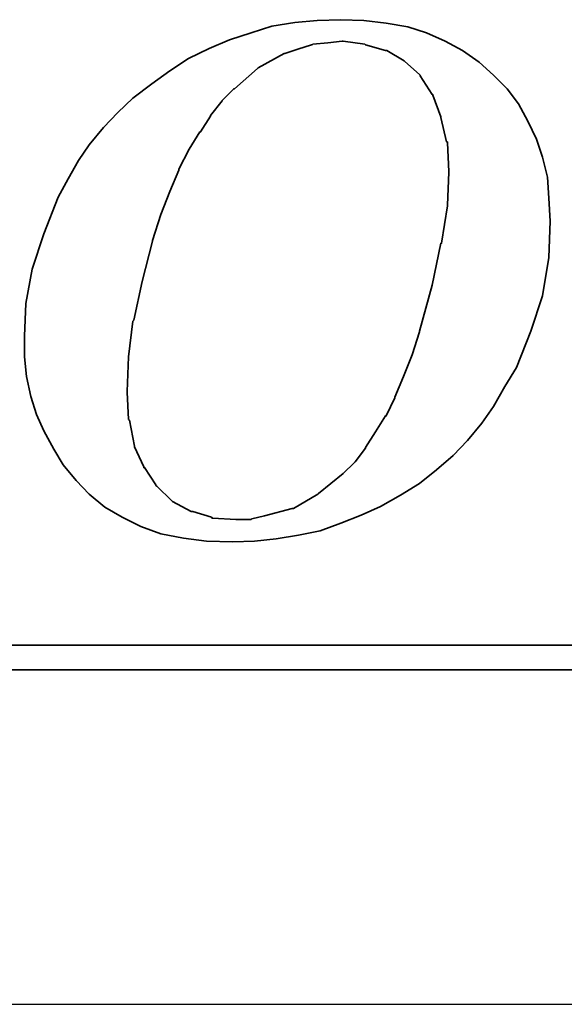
# Model space of a CAD drawing. Header units: inches. Extents: x -202 to 3216, y -974 to 737.
# Tile 46 of 54: x 341.4 to 347.74, y 229.72 to 241.19. Entities that reach past the tile are written whole.
import ezdxf
from ezdxf.lldxf.tags import DXFTag

# ---------------------------------------------------------------- set-up
doc = ezdxf.new("R2010")
doc.units = ezdxf.units.IN
doc.header["$LTSCALE"] = 2
doc.header["$MEASUREMENT"] = 0
for name, color, linetype in [('CL', 1, 'CENTER'), ('DIM', 4, 'Continuous'), ('layer 1', 7, 'Continuous')]:
    doc.layers.add(name, color=color, linetype=linetype)
tags = doc.linetypes.add('CENTER', pattern=[2, 1.25, -0.25, 0.25, -0.25]).pattern_tags.tags
tags[10:11] = [DXFTag(74, 4), DXFTag(75, 0), DXFTag(340, '0'), DXFTag(46, 0.0), DXFTag(50, 0.0), DXFTag(44, 0.0), DXFTag(45, 0.0)]
tags[8:9] = [DXFTag(74, 4), DXFTag(75, 0), DXFTag(340, '0'), DXFTag(46, 0.0), DXFTag(50, 0.0), DXFTag(44, 0.0), DXFTag(45, 0.0)]
tags[6:7] = [DXFTag(74, 4), DXFTag(75, 0), DXFTag(340, '0'), DXFTag(46, 0.0), DXFTag(50, 0.0), DXFTag(44, 0.0), DXFTag(45, 0.0)]
tags[4:5] = [DXFTag(74, 4), DXFTag(75, 0), DXFTag(340, '0'), DXFTag(46, 0.0), DXFTag(50, 0.0), DXFTag(44, 0.0), DXFTag(45, 0.0)]

# ---------------------------------------------------------------- blocks, each defined once
blk = doc.blocks.new('TBI MOTION logo(完整正式版)')
at = {"layer": 'layer 1', "color": 22, "lineweight": 35}
for points, knots in [([(35.79625, -6.98375), (35.79625, -6.98375), (36.23125, -7.43875), (36.23125, -7.43875), (36.23125, -7.43875), (36.23125, -7.43875), (36.75625, -7.87125), (36.75625, -7.87125), (36.75625, -7.87125), (36.75625, -7.87125), (37.33125, -8.20375), (37.33125, -8.20375), (37.33125, -8.20375), (37.33125, -8.20375), (37.95625, -8.51875), (37.95625, -8.51875), (37.95625, -8.51875), (37.95625, -8.51875), (38.62625, -8.75875), (38.62625, -8.75875), (38.62625, -8.75875), (38.62625, -8.75875), (39.37125, -8.90375), (39.37125, -8.90375), (39.37125, -8.90375), (39.37125, -8.90375), (40.14125, -8.99875), (40.14125, -8.99875), (40.14125, -8.99875), (40.14125, -8.99875), (41.02625, -9.02375), (41.02625, -9.02375), (41.02625, -9.02375), (41.02625, -9.02375), (41.74625, -8.99875), (41.74625, -8.99875), (41.74625, -8.99875), (41.74625, -8.99875), (42.46625, -8.92375), (42.46625, -8.92375), (42.46625, -8.92375), (42.46625, -8.92375), (43.21125, -8.80625), (43.21125, -8.80625), (43.21125, -8.80625), (43.21125, -8.80625), (43.93125, -8.66375), (43.93125, -8.66375), (43.93125, -8.66375), (43.93125, -8.66375), (44.62625, -8.39875), (44.62625, -8.39875), (44.62625, -8.39875), (44.62625, -8.39875), (45.29625, -8.13375), (45.29625, -8.13375), (45.29625, -8.13375), (45.29625, -8.13375), (45.94625, -7.84375), (45.94625, -7.84375), (45.94625, -7.84375), (45.94625, -7.84375), (46.61625, -7.46375), (46.61625, -7.46375), (46.61625, -7.46375), (46.61625, -7.46375), (47.24125, -7.07875), (47.24125, -7.07875), (47.24125, -7.07875), (47.24125, -7.07875), (47.81625, -6.62375), (47.81625, -6.62375), (47.81625, -6.62375), (47.81625, -6.62375), (48.36875, -6.14375), (48.36875, -6.14375), (48.36875, -6.14375), (48.36875, -6.14375), (48.84625, -5.64125), (48.84625, -5.64125), (48.84625, -5.64125), (48.84625, -5.64125), (49.32625, -5.06375), (49.32625, -5.06375), (49.32625, -5.06375), (49.32625, -5.06375), (49.71125, -4.51374), (49.71125, -4.51374), (49.71125, -4.51374), (49.71125, -4.51374), (50.09625, -3.83874), (50.09625, -3.83874), (50.09625, -3.83874), (50.09625, -3.83874), (50.48125, -3.21374), (50.48125, -3.21374), (50.48125, -3.21374), (50.48125, -3.21374), (50.96125, -1.99125), (50.96125, -1.99125), (50.96125, -1.99125), (50.96125, -1.99125), (51.34375, -0.81875), (51.34375, -0.81875), (51.34375, -0.81875), (51.34375, -0.81875), (51.56125, 0.45624), (51.56125, 0.45624), (51.56125, 0.45624), (51.56125, 0.45624), (51.60625, 1.67624), (51.60625, 1.67624), (51.60625, 1.67624), (51.60625, 1.67624), (51.56125, 2.44625), (51.56125, 2.44625), (51.56125, 2.44625), (51.56125, 2.44625), (51.51125, 3.14125), (51.51125, 3.14125), (51.51125, 3.14125), (51.51125, 3.14125), (51.34375, 3.81125), (51.34375, 3.81125), (51.34375, 3.81125), (51.34375, 3.81125), (51.15125, 4.41125), (51.15125, 4.41125), (51.15125, 4.41125), (51.15125, 4.41125), (50.86125, 5.01125), (50.86125, 5.01125), (50.86125, 5.01125), (50.86125, 5.01125), (50.55125, 5.58875), (50.55125, 5.58875), (50.55125, 5.58875), (50.55125, 5.58875), (50.16625, 6.09125), (50.16625, 6.09125), (50.16625, 6.09125), (50.16625, 6.09125), (49.71125, 6.54875), (49.71125, 6.54875), (49.71125, 6.54875), (49.71125, 6.54875), (49.23125, 6.98125), (49.23125, 6.98125), (49.23125, 6.98125), (49.23125, 6.98125), (48.67875, 7.36625), (48.67875, 7.36625), (48.67875, 7.36625), (48.67875, 7.36625), (48.10375, 7.67625), (48.10375, 7.67625), (48.10375, 7.67625), (48.10375, 7.67625), (47.48125, 7.96375), (47.48125, 7.96375), (47.48125, 7.96375), (47.48125, 7.96375), (46.85625, 8.15625), (46.85625, 8.15625), (46.85625, 8.15625), (46.85625, 8.15625), (46.13625, 8.27624), (46.13625, 8.27624), (46.13625, 8.27624), (46.13625, 8.27624), (45.39125, 8.37125), (45.39125, 8.37125), (45.39125, 8.37125), (45.39125, 8.37125), (44.62625, 8.39624), (44.62625, 8.39624), (44.62625, 8.39624), (44.62625, 8.39624), (43.83625, 8.37125), (43.83625, 8.37125), (43.83625, 8.37125), (43.83625, 8.37125), (43.09125, 8.30125), (43.09125, 8.30125), (43.09125, 8.30125), (43.09125, 8.30125), (42.32125, 8.18125), (42.32125, 8.18125), (42.32125, 8.18125), (42.32125, 8.18125), (41.62875, 7.96375), (41.62875, 7.96375), (41.62875, 7.96375), (41.62875, 7.96375), (40.90625, 7.72625), (40.90625, 7.72625), (40.90625, 7.72625), (40.90625, 7.72625), (40.23624, 7.43625), (40.23624, 7.43625), (40.23624, 7.43625), (40.23624, 7.43625), (39.54124, 7.10125), (39.54124, 7.10125), (39.54124, 7.10125), (39.54124, 7.10125), (38.91625, 6.69125), (38.91625, 6.69125), (38.91625, 6.69125), (38.91625, 6.69125), (38.31625, 6.26125), (38.31625, 6.26125), (38.31625, 6.26125), (38.31625, 6.26125), (37.69125, 5.78125), (37.69125, 5.78125), (37.69125, 5.78125), (37.69125, 5.78125), (37.18625, 5.30125), (37.18625, 5.30125), (37.18625, 5.30125), (37.18625, 5.30125), (36.70625, 4.79624), (36.70625, 4.79624), (36.70625, 4.79624), (36.70625, 4.79624), (36.23125, 4.22125), (36.23125, 4.22125), (36.23125, 4.22125), (36.23125, 4.22125), (35.87124, 3.69375), (35.87124, 3.69375), (35.87124, 3.69375), (35.87124, 3.69375), (35.53125, 3.09125), (35.53125, 3.09125), (35.53125, 3.09125), (35.53125, 3.09125), (35.19875, 2.47125), (35.19875, 2.47125), (35.19875, 2.47125), (35.19875, 2.47125), (34.71625, 1.24625), (34.71625, 1.24625), (34.71625, 1.24625), (34.71625, 1.24625), (34.33125, 0.06874), (34.33125, 0.06874), (34.33125, 0.06874), (34.33125, 0.06874), (34.11625, -1.07875), (34.11625, -1.07875), (34.11625, -1.07875), (34.11625, -1.07875), (34.07125, -2.15875), (34.07125, -2.15875), (34.07125, -2.15875), (34.07125, -2.15875), (34.07125, -2.85375), (34.07125, -2.85375), (34.07125, -2.85375), (34.07125, -2.85375), (34.14125, -3.50375), (34.14125, -3.50375), (34.14125, -3.50375), (34.14125, -3.50375), (34.28625, -4.17375), (34.28625, -4.17375), (34.28625, -4.17375), (34.28625, -4.17375), (34.47625, -4.77624), (34.47625, -4.77624), (34.47625, -4.77624), (34.47625, -4.77624), (34.71625, -5.32625), (34.71625, -5.32625), (34.71625, -5.32625), (34.71625, -5.32625), (35.05375, -5.92875), (35.05375, -5.92875), (35.05375, -5.92875), (35.05375, -5.92875), (35.36375, -6.45375), (35.36375, -6.45375), (35.36375, -6.45375), (35.36375, -6.45375), (35.79625, -6.98375), (35.79625, -6.98375)], [0, 0, 0, 0, 0.01388889, 0.01388889, 0.01388889, 0.01388889, 0.02777778, 0.02777778, 0.02777778, 0.02777778, 0.04166667, 0.04166667, 0.04166667, 0.04166667, 0.05555556, 0.05555556, 0.05555556, 0.05555556, 0.06944444, 0.06944444, 0.06944444, 0.06944444, 0.08333333, 0.08333333, 0.08333333, 0.08333333, 0.09722222, 0.09722222, 0.09722222, 0.09722222, 0.11111111, 0.11111111, 0.11111111, 0.11111111, 0.125, 0.125, 0.125, 0.125, 0.13888889, 0.13888889, 0.13888889, 0.13888889, 0.15277778, 0.15277778, 0.15277778, 0.15277778, 0.16666667, 0.16666667, 0.16666667, 0.16666667, 0.18055556, 0.18055556, 0.18055556, 0.18055556, 0.19444444, 0.19444444, 0.19444444, 0.19444444, 0.20833333, 0.20833333, 0.20833333, 0.20833333, 0.22222222, 0.22222222, 0.22222222, 0.22222222, 0.23611111, 0.23611111, 0.23611111, 0.23611111, 0.25, 0.25, 0.25, 0.25, 0.26388889, 0.26388889, 0.26388889, 0.26388889, 0.27777778, 0.27777778, 0.27777778, 0.27777778, 0.29166667, 0.29166667, 0.29166667, 0.29166667, 0.30555556, 0.30555556, 0.30555556, 0.30555556, 0.31944444, 0.31944444, 0.31944444, 0.31944444, 0.33333333, 0.33333333, 0.33333333, 0.33333333, 0.34722222, 0.34722222, 0.34722222, 0.34722222, 0.36111111, 0.36111111, 0.36111111, 0.36111111, 0.375, 0.375, 0.375, 0.375, 0.38888889, 0.38888889, 0.38888889, 0.38888889, 0.40277778, 0.40277778, 0.40277778, 0.40277778, 0.41666667, 0.41666667, 0.41666667, 0.41666667, 0.43055556, 0.43055556, 0.43055556, 0.43055556, 0.44444444, 0.44444444, 0.44444444, 0.44444444, 0.45833333, 0.45833333, 0.45833333, 0.45833333, 0.47222222, 0.47222222, 0.47222222, 0.47222222, 0.48611111, 0.48611111, 0.48611111, 0.48611111, 0.5, 0.5, 0.5, 0.5, 0.51388889, 0.51388889, 0.51388889, 0.51388889, 0.52777778, 0.52777778, 0.52777778, 0.52777778, 0.54166667, 0.54166667, 0.54166667, 0.54166667, 0.55555556, 0.55555556, 0.55555556, 0.55555556, 0.56944444, 0.56944444, 0.56944444, 0.56944444, 0.58333333, 0.58333333, 0.58333333, 0.58333333, 0.59722222, 0.59722222, 0.59722222, 0.59722222, 0.61111111, 0.61111111, 0.61111111, 0.61111111, 0.625, 0.625, 0.625, 0.625, 0.63888889, 0.63888889, 0.63888889, 0.63888889, 0.65277778, 0.65277778, 0.65277778, 0.65277778, 0.66666667, 0.66666667, 0.66666667, 0.66666667, 0.68055556, 0.68055556, 0.68055556, 0.68055556, 0.69444444, 0.69444444, 0.69444444, 0.69444444, 0.70833333, 0.70833333, 0.70833333, 0.70833333, 0.72222222, 0.72222222, 0.72222222, 0.72222222, 0.73611111, 0.73611111, 0.73611111, 0.73611111, 0.75, 0.75, 0.75, 0.75, 0.76388889, 0.76388889, 0.76388889, 0.76388889, 0.77777778, 0.77777778, 0.77777778, 0.77777778, 0.79166667, 0.79166667, 0.79166667, 0.79166667, 0.80555556, 0.80555556, 0.80555556, 0.80555556, 0.81944444, 0.81944444, 0.81944444, 0.81944444, 0.83333333, 0.83333333, 0.83333333, 0.83333333, 0.84722222, 0.84722222, 0.84722222, 0.84722222, 0.86111111, 0.86111111, 0.86111111, 0.86111111, 0.875, 0.875, 0.875, 0.875, 0.88888889, 0.88888889, 0.88888889, 0.88888889, 0.90277778, 0.90277778, 0.90277778, 0.90277778, 0.91666667, 0.91666667, 0.91666667, 0.91666667, 0.93055556, 0.93055556, 0.93055556, 0.93055556, 0.94444444, 0.94444444, 0.94444444, 0.94444444, 0.95833333, 0.95833333, 0.95833333, 0.95833333, 0.97222222, 0.97222222, 0.97222222, 0.97222222, 0.98611111, 0.98611111, 0.98611111, 0.98611111, 1, 1, 1, 1]), ([(38.33875, 1.03124), (38.33875, 1.03124), (38.62625, 1.89625), (38.62625, 1.89625), (38.62625, 1.89625), (38.62625, 1.89625), (38.91625, 2.66375), (38.91625, 2.66375), (38.91625, 2.66375), (38.91625, 2.66375), (39.22625, 3.38125), (39.22625, 3.38125), (39.22625, 3.38125), (39.22625, 3.38125), (39.22625, 3.40624), (39.22625, 3.40624), (39.22625, 3.40624), (39.22625, 3.40624), (39.56124, 4.07624), (39.56124, 4.07624), (39.56124, 4.07624), (39.56124, 4.07624), (39.92125, 4.65125), (39.92125, 4.65125), (39.92125, 4.65125), (39.92125, 4.65125), (39.94625, 4.65125), (39.94625, 4.65125), (39.94625, 4.65125), (39.94625, 4.65125), (40.28125, 5.17875), (40.28125, 5.17875), (40.28125, 5.17875), (40.28125, 5.17875), (40.28125, 5.20375), (40.28125, 5.20375), (40.28125, 5.20375), (40.28125, 5.20375), (40.66875, 5.68625), (40.66875, 5.68625), (40.66875, 5.68625), (40.66875, 5.68625), (40.66875, 5.70625), (40.66875, 5.70625), (40.66875, 5.70625), (40.66875, 5.70625), (41.05124, 6.09125), (41.05124, 6.09125), (41.05124, 6.09125), (41.05124, 6.09125), (41.07625, 6.09125), (41.07625, 6.09125), (41.07625, 6.09125), (41.07625, 6.09125), (41.84125, 6.76625), (41.84125, 6.76625), (41.84125, 6.76625), (41.84125, 6.76625), (41.86625, 6.78625), (41.86625, 6.78625), (41.86625, 6.78625), (41.86625, 6.78625), (42.73125, 7.26624), (42.73125, 7.26624), (42.73125, 7.26624), (42.73125, 7.26624), (42.75625, 7.26624), (42.75625, 7.26624), (42.75625, 7.26624), (42.75625, 7.26624), (43.18625, 7.41125), (43.18625, 7.41125), (43.18625, 7.41125), (43.18625, 7.41125), (43.64125, 7.55625), (43.64125, 7.55625), (43.64125, 7.55625), (43.64125, 7.55625), (43.66625, 7.55625), (43.66625, 7.55625), (43.66625, 7.55625), (43.66625, 7.55625), (43.69125, 7.58124), (43.69125, 7.58124), (43.69125, 7.58124), (43.69125, 7.58124), (44.19125, 7.62625), (44.19125, 7.62625), (44.19125, 7.62625), (44.19125, 7.62625), (44.67125, 7.67625), (44.67125, 7.67625), (44.67125, 7.67625), (44.67125, 7.67625), (44.69625, 7.67625), (44.69625, 7.67625), (44.69625, 7.67625), (44.69625, 7.67625), (45.41875, 7.58124), (45.41875, 7.58124), (45.41875, 7.58124), (45.41875, 7.58124), (45.44125, 7.55625), (45.44125, 7.55625), (45.44125, 7.55625), (45.44125, 7.55625), (46.11125, 7.36625), (46.11125, 7.36625), (46.11125, 7.36625), (46.11125, 7.36625), (46.13625, 7.36625), (46.13625, 7.36625), (46.13625, 7.36625), (46.13625, 7.36625), (46.15875, 7.36625), (46.15875, 7.36625), (46.15875, 7.36625), (46.15875, 7.36625), (46.73625, 7.02624), (46.73625, 7.02624), (46.73625, 7.02624), (46.73625, 7.02624), (46.76125, 7.00624), (46.76125, 7.00624), (46.76125, 7.00624), (46.76125, 7.00624), (47.24125, 6.57124), (47.24125, 6.57124), (47.24125, 6.57124), (47.24125, 6.57124), (47.26625, 6.54875), (47.26625, 6.54875), (47.26625, 6.54875), (47.26625, 6.54875), (47.26625, 6.52375), (47.26625, 6.52375), (47.26625, 6.52375), (47.26625, 6.52375), (47.67375, 5.89875), (47.67375, 5.89875), (47.67375, 5.89875), (47.67375, 5.89875), (47.69625, 5.89875), (47.69625, 5.89875), (47.69625, 5.89875), (47.69625, 5.89875), (47.69625, 5.87625), (47.69625, 5.87625), (47.69625, 5.87625), (47.69625, 5.87625), (47.96125, 5.15625), (47.96125, 5.15625), (47.96125, 5.15625), (47.96125, 5.15625), (47.96125, 5.13125), (47.96125, 5.13125), (47.96125, 5.13125), (47.96125, 5.13125), (48.15125, 4.31875), (48.15125, 4.31875), (48.15125, 4.31875), (48.15125, 4.31875), (48.17625, 4.31875), (48.17625, 4.31875), (48.17625, 4.31875), (48.17625, 4.31875), (48.17625, 4.29125), (48.17625, 4.29125), (48.17625, 4.29125), (48.17625, 4.29125), (48.22625, 3.33125), (48.22625, 3.33125), (48.22625, 3.33125), (48.22625, 3.33125), (48.22625, 3.30875), (48.22625, 3.30875), (48.22625, 3.30875), (48.22625, 3.30875), (48.17625, 2.20624), (48.17625, 2.20624), (48.17625, 2.20624), (48.17625, 2.20624), (48.17625, 2.18124), (48.17625, 2.18124), (48.17625, 2.18124), (48.17625, 2.18124), (47.98375, 0.93624), (47.98375, 0.93624), (47.98375, 0.93624), (47.98375, 0.93624), (47.96125, 0.93624), (47.96125, 0.93624), (47.96125, 0.93624), (47.96125, 0.93624), (47.67375, -0.45874), (47.67375, -0.45874), (47.67375, -0.45874), (47.67375, -0.45874), (47.24125, -1.99125), (47.24125, -1.99125), (47.24125, -1.99125), (47.24125, -1.99125), (47.24125, -2.01874), (47.24125, -2.01874), (47.24125, -2.01874), (47.24125, -2.01874), (47.00125, -2.78375), (47.00125, -2.78375), (47.00125, -2.78375), (47.00125, -2.78375), (46.71125, -3.50375), (46.71125, -3.50375), (46.71125, -3.50375), (46.71125, -3.50375), (46.42625, -4.19875), (46.42625, -4.19875), (46.42625, -4.19875), (46.42625, -4.19875), (46.42625, -4.22375), (46.42625, -4.22375), (46.42625, -4.22375), (46.42625, -4.22375), (46.13625, -4.82374), (46.13625, -4.82374), (46.13625, -4.82374), (46.13625, -4.82374), (46.11125, -4.82374), (46.11125, -4.82374), (46.11125, -4.82374), (46.11125, -4.82374), (45.77625, -5.35125), (45.77625, -5.35125), (45.77625, -5.35125), (45.77625, -5.35125), (45.44125, -5.87875), (45.44125, -5.87875), (45.44125, -5.87875), (45.44125, -5.87875), (45.44125, -5.90375), (45.44125, -5.90375), (45.44125, -5.90375), (45.44125, -5.90375), (45.10625, -6.35875), (45.10625, -6.35875), (45.10625, -6.35875), (45.10625, -6.35875), (45.08125, -6.38375), (45.08125, -6.38375), (45.08125, -6.38375), (45.08125, -6.38375), (44.69625, -6.74375), (44.69625, -6.74375), (44.69625, -6.74375), (44.69625, -6.74375), (43.88375, -7.41625), (43.88375, -7.41625), (43.88375, -7.41625), (43.88375, -7.41625), (43.85625, -7.43875), (43.85625, -7.43875), (43.85625, -7.43875), (43.85625, -7.43875), (43.04125, -7.91875), (43.04125, -7.91875), (43.04125, -7.91875), (43.04125, -7.91875), (43.01625, -7.91875), (43.01625, -7.91875), (43.01625, -7.91875), (43.01625, -7.91875), (42.99625, -7.91875), (42.99625, -7.91875), (42.99625, -7.91875), (42.99625, -7.91875), (42.08125, -8.15875), (42.08125, -8.15875), (42.08125, -8.15875), (42.08125, -8.15875), (41.65125, -8.25625), (41.65125, -8.25625), (41.65125, -8.25625), (41.65125, -8.25625), (41.62875, -8.27875), (41.62875, -8.27875), (41.62875, -8.27875), (41.62875, -8.27875), (41.60125, -8.27875), (41.60125, -8.27875), (41.60125, -8.27875), (41.60125, -8.27875), (41.12125, -8.27875), (41.12125, -8.27875), (41.12125, -8.27875), (41.12125, -8.27875), (40.35624, -8.23125), (40.35624, -8.23125), (40.35624, -8.23125), (40.35624, -8.23125), (40.33125, -8.23125), (40.33125, -8.23125), (40.33125, -8.23125), (40.33125, -8.23125), (40.30625, -8.20375), (40.30625, -8.20375), (40.30625, -8.20375), (40.30625, -8.20375), (39.68375, -8.01375), (39.68375, -8.01375), (39.68375, -8.01375), (39.68375, -8.01375), (39.66124, -8.01375), (39.66124, -8.01375), (39.66124, -8.01375), (39.66124, -8.01375), (39.63625, -8.01375), (39.63625, -8.01375), (39.63625, -8.01375), (39.63625, -8.01375), (39.01125, -7.67875), (39.01125, -7.67875), (39.01125, -7.67875), (39.01125, -7.67875), (38.98875, -7.65375), (38.98875, -7.65375), (38.98875, -7.65375), (38.98875, -7.65375), (38.48625, -7.17375), (38.48625, -7.17375), (38.48625, -7.17375), (38.48625, -7.17375), (38.45875, -7.14875), (38.45875, -7.14875), (38.45875, -7.14875), (38.45875, -7.14875), (38.45875, -7.12875), (38.45875, -7.12875), (38.45875, -7.12875), (38.45875, -7.12875), (38.07625, -6.54875), (38.07625, -6.54875), (38.07625, -6.54875), (38.07625, -6.54875), (38.05125, -6.54875), (38.05125, -6.54875), (38.05125, -6.54875), (38.05125, -6.54875), (38.05125, -6.52875), (38.05125, -6.52875), (38.05125, -6.52875), (38.05125, -6.52875), (37.74125, -5.85375), (37.74125, -5.85375), (37.74125, -5.85375), (37.74125, -5.85375), (37.74125, -5.82875), (37.74125, -5.82875), (37.74125, -5.82875), (37.74125, -5.82875), (37.57375, -4.96875), (37.57375, -4.96875), (37.57375, -4.96875), (37.57375, -4.96875), (37.54625, -4.94375), (37.54625, -4.94375), (37.54625, -4.94375), (37.54625, -4.94375), (37.50125, -4.03375), (37.50125, -4.03375), (37.50125, -4.03375), (37.50125, -4.03375), (37.50125, -4.00875), (37.50125, -4.00875), (37.50125, -4.00875), (37.50125, -4.00875), (37.54625, -2.85375), (37.54625, -2.85375), (37.54625, -2.85375), (37.54625, -2.85375), (37.69125, -1.65875), (37.69125, -1.65875), (37.69125, -1.65875), (37.69125, -1.65875), (37.71624, -1.63375), (37.71624, -1.63375), (37.71624, -1.63375), (37.71624, -1.63375), (38.00375, -0.33875), (38.00375, -0.33875), (38.00375, -0.33875), (38.00375, -0.33875), (38.33875, 1.00624), (38.33875, 1.00624), (38.33875, 1.00624), (38.33875, 1.00624), (38.33875, 1.03124), (38.33875, 1.03124)], [0, 0, 0, 0, 0.01010101, 0.01010101, 0.01010101, 0.01010101, 0.02020202, 0.02020202, 0.02020202, 0.02020202, 0.03030303, 0.03030303, 0.03030303, 0.03030303, 0.04040404, 0.04040404, 0.04040404, 0.04040404, 0.05050505, 0.05050505, 0.05050505, 0.05050505, 0.06060606, 0.06060606, 0.06060606, 0.06060606, 0.07070707, 0.07070707, 0.07070707, 0.07070707, 0.08080808, 0.08080808, 0.08080808, 0.08080808, 0.09090909, 0.09090909, 0.09090909, 0.09090909, 0.1010101, 0.1010101, 0.1010101, 0.1010101, 0.11111111, 0.11111111, 0.11111111, 0.11111111, 0.12121212, 0.12121212, 0.12121212, 0.12121212, 0.13131313, 0.13131313, 0.13131313, 0.13131313, 0.14141414, 0.14141414, 0.14141414, 0.14141414, 0.15151515, 0.15151515, 0.15151515, 0.15151515, 0.16161616, 0.16161616, 0.16161616, 0.16161616, 0.17171717, 0.17171717, 0.17171717, 0.17171717, 0.18181818, 0.18181818, 0.18181818, 0.18181818, 0.19191919, 0.19191919, 0.19191919, 0.19191919, 0.2020202, 0.2020202, 0.2020202, 0.2020202, 0.21212121, 0.21212121, 0.21212121, 0.21212121, 0.22222222, 0.22222222, 0.22222222, 0.22222222, 0.23232323, 0.23232323, 0.23232323, 0.23232323, 0.24242424, 0.24242424, 0.24242424, 0.24242424, 0.25252525, 0.25252525, 0.25252525, 0.25252525, 0.26262626, 0.26262626, 0.26262626, 0.26262626, 0.27272727, 0.27272727, 0.27272727, 0.27272727, 0.28282828, 0.28282828, 0.28282828, 0.28282828, 0.29292929, 0.29292929, 0.29292929, 0.29292929, 0.3030303, 0.3030303, 0.3030303, 0.3030303, 0.31313131, 0.31313131, 0.31313131, 0.31313131, 0.32323232, 0.32323232, 0.32323232, 0.32323232, 0.33333333, 0.33333333, 0.33333333, 0.33333333, 0.34343434, 0.34343434, 0.34343434, 0.34343434, 0.35353535, 0.35353535, 0.35353535, 0.35353535, 0.36363636, 0.36363636, 0.36363636, 0.36363636, 0.37373737, 0.37373737, 0.37373737, 0.37373737, 0.38383838, 0.38383838, 0.38383838, 0.38383838, 0.39393939, 0.39393939, 0.39393939, 0.39393939, 0.4040404, 0.4040404, 0.4040404, 0.4040404, 0.41414141, 0.41414141, 0.41414141, 0.41414141, 0.42424242, 0.42424242, 0.42424242, 0.42424242, 0.43434343, 0.43434343, 0.43434343, 0.43434343, 0.44444444, 0.44444444, 0.44444444, 0.44444444, 0.45454545, 0.45454545, 0.45454545, 0.45454545, 0.46464646, 0.46464646, 0.46464646, 0.46464646, 0.47474747, 0.47474747, 0.47474747, 0.47474747, 0.48484848, 0.48484848, 0.48484848, 0.48484848, 0.49494949, 0.49494949, 0.49494949, 0.49494949, 0.50505051, 0.50505051, 0.50505051, 0.50505051, 0.51515152, 0.51515152, 0.51515152, 0.51515152, 0.52525253, 0.52525253, 0.52525253, 0.52525253, 0.53535354, 0.53535354, 0.53535354, 0.53535354, 0.54545455, 0.54545455, 0.54545455, 0.54545455, 0.55555556, 0.55555556, 0.55555556, 0.55555556, 0.56565657, 0.56565657, 0.56565657, 0.56565657, 0.57575758, 0.57575758, 0.57575758, 0.57575758, 0.58585859, 0.58585859, 0.58585859, 0.58585859, 0.5959596, 0.5959596, 0.5959596, 0.5959596, 0.60606061, 0.60606061, 0.60606061, 0.60606061, 0.61616162, 0.61616162, 0.61616162, 0.61616162, 0.62626263, 0.62626263, 0.62626263, 0.62626263, 0.63636364, 0.63636364, 0.63636364, 0.63636364, 0.64646465, 0.64646465, 0.64646465, 0.64646465, 0.65656566, 0.65656566, 0.65656566, 0.65656566, 0.66666667, 0.66666667, 0.66666667, 0.66666667, 0.67676768, 0.67676768, 0.67676768, 0.67676768, 0.68686869, 0.68686869, 0.68686869, 0.68686869, 0.6969697, 0.6969697, 0.6969697, 0.6969697, 0.70707071, 0.70707071, 0.70707071, 0.70707071, 0.71717172, 0.71717172, 0.71717172, 0.71717172, 0.72727273, 0.72727273, 0.72727273, 0.72727273, 0.73737374, 0.73737374, 0.73737374, 0.73737374, 0.74747475, 0.74747475, 0.74747475, 0.74747475, 0.75757576, 0.75757576, 0.75757576, 0.75757576, 0.76767677, 0.76767677, 0.76767677, 0.76767677, 0.77777778, 0.77777778, 0.77777778, 0.77777778, 0.78787879, 0.78787879, 0.78787879, 0.78787879, 0.7979798, 0.7979798, 0.7979798, 0.7979798, 0.80808081, 0.80808081, 0.80808081, 0.80808081, 0.81818182, 0.81818182, 0.81818182, 0.81818182, 0.82828283, 0.82828283, 0.82828283, 0.82828283, 0.83838384, 0.83838384, 0.83838384, 0.83838384, 0.84848485, 0.84848485, 0.84848485, 0.84848485, 0.85858586, 0.85858586, 0.85858586, 0.85858586, 0.86868687, 0.86868687, 0.86868687, 0.86868687, 0.87878788, 0.87878788, 0.87878788, 0.87878788, 0.88888889, 0.88888889, 0.88888889, 0.88888889, 0.8989899, 0.8989899, 0.8989899, 0.8989899, 0.90909091, 0.90909091, 0.90909091, 0.90909091, 0.91919192, 0.91919192, 0.91919192, 0.91919192, 0.92929293, 0.92929293, 0.92929293, 0.92929293, 0.93939394, 0.93939394, 0.93939394, 0.93939394, 0.94949495, 0.94949495, 0.94949495, 0.94949495, 0.95959596, 0.95959596, 0.95959596, 0.95959596, 0.96969697, 0.96969697, 0.96969697, 0.96969697, 0.97979798, 0.97979798, 0.97979798, 0.97979798, 0.98989899, 0.98989899, 0.98989899, 0.98989899, 1, 1, 1, 1]), ([(75.90875, -9.47875), (75.90875, -9.47875), (75.90875, -12.28625), (75.90875, -12.28625), (75.90875, -12.28625), (75.90875, -12.28625), (75.90875, -12.47875), (75.90875, -12.47875), (75.90875, -12.47875), (75.90875, -12.47875), (75.71625, -12.47875), (75.71625, -12.47875), (75.71625, -12.47875), (75.71625, -12.47875), (-88.32875, -12.47875), (-88.32875, -12.47875), (-88.32875, -12.47875), (-88.32875, -12.47875), (-88.32875, -13.29375), (-88.32875, -13.29375), (-88.32875, -13.29375), (-88.32875, -13.29375), (82.89125, -13.29375), (82.89125, -13.29375), (82.89125, -13.29375), (82.89125, -13.29375), (75.90875, -9.47875), (75.90875, -9.47875)], [0, 0, 0, 0, 0.14285714, 0.14285714, 0.14285714, 0.14285714, 0.28571429, 0.28571429, 0.28571429, 0.28571429, 0.42857143, 0.42857143, 0.42857143, 0.42857143, 0.57142857, 0.57142857, 0.57142857, 0.57142857, 0.71428571, 0.71428571, 0.71428571, 0.71428571, 0.85714286, 0.85714286, 0.85714286, 0.85714286, 1, 1, 1, 1])]:
    blk.add_open_spline(points, degree=3, knots=knots, dxfattribs=at)

msp = doc.modelspace()

# ---------------------------------------------------------------- linework, layer by layer
at = {"layer": 'CL', "color": 7, "ltscale": 5}
msp.add_line((251.766, 229.715), (477.689, 229.715), dxfattribs=at)

# ---------------------------------------------------------------- block references
at = {"layer": 'DIM', "color": 7, "xscale": 0.3493601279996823, "yscale": 0.3493601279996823, "zscale": 0.3493601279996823}
msp.add_blockref('TBI MOTION logo(完整正式版)', (329.551, 238.26), dxfattribs=at)

doc.saveas('drawing.dxf')
